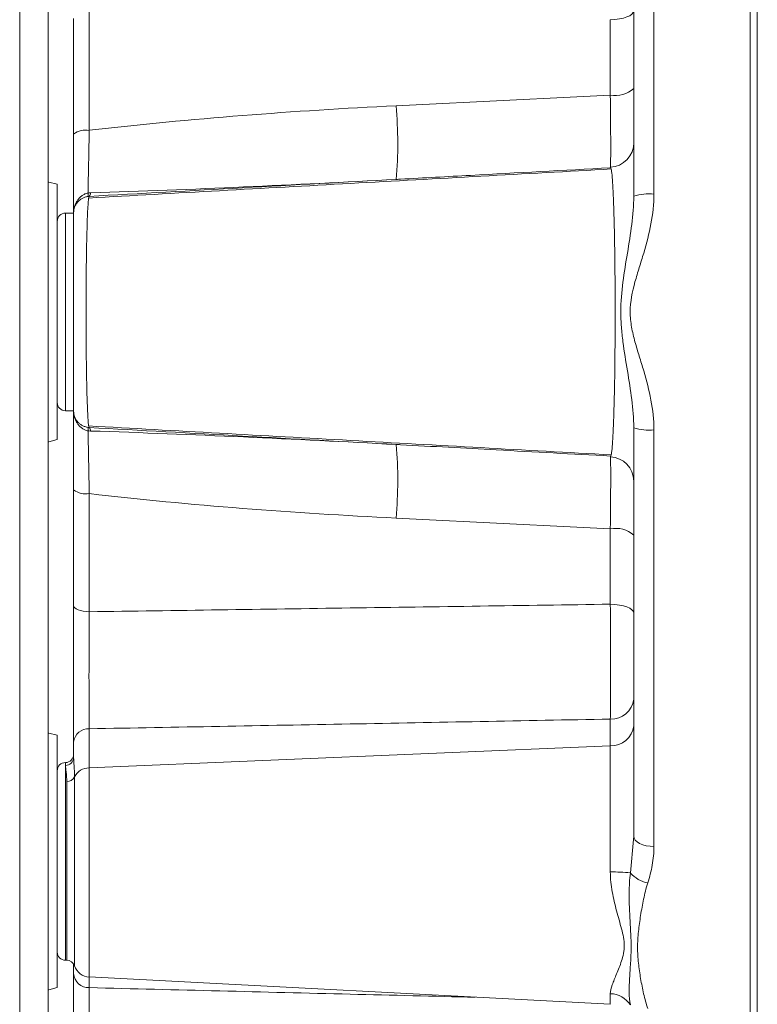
# Model space of a CAD drawing. Header units: millimetres. Extents: x 249 to 1740, y 788 to 2654.
# Tile 5 of 12: x 739 to 828, y 1757 to 1877. Entities that reach past the tile are written whole.
import ezdxf

# ---------------------------------------------------------------- set-up
doc = ezdxf.new("R2010")
doc.units = ezdxf.units.MM

msp = doc.modelspace()

# ---------------------------------------------------------------- linework, layer by layer
at = {"color": 7, "linetype": 'Continuous', "lineweight": 15}
for p, q in [((738.61, 1609.69), (738.61, 1992.11)), ((742.06, 1609.69), (742.06, 1992.11)), ((828.43, 1973.6), (828.43, 1709.82)), ((827.57, 1709.83), (827.57, 1960.99)), ((815.85, 1906.81), (815.85, 1856.07)), ((813.39, 1855.8), (813.39, 1905.57)), ((747.08, 1878.22), (747.08, 1863.83)), ((745.18, 1863.37), (745.18, 1877.46)), ((810.53, 1868.12), (810.53, 1877.3)), ((743.18, 1857.26), (743.18, 1841.71)), ((747.06, 1855.78), (747.01, 1855.54)), ((745.18, 1853.75), (744.18, 1853.75)), ((743.18, 1841.71), (743.18, 1826.16)), ((744.18, 1829.67), (745.18, 1829.67)), ((813.39, 1777.85), (813.39, 1827.62)), ((815.85, 1827.35), (815.85, 1776.61)), ((810.55, 1824.08), (810.64, 1824.31)), ((745.18, 1805.96), (745.18, 1820.05)), ((747.08, 1819.59), (747.08, 1805.2)), ((810.53, 1806.12), (810.53, 1815.3)), ((810.53, 1788.88), (810.53, 1792.13)), ((747.08, 1790.95), (747.08, 1786.18)), ((743.18, 1790.17), (743.18, 1774.8)), ((745.18, 1787.46), (745.18, 1789.33)), ((747.08, 1786.18), (810.53, 1788.88)), ((810.53, 1773.51), (810.53, 1788.88)), ((744.18, 1786.48), (744.18, 1778.52)), ((813.35, 1777.47), (813.39, 1777.85)), ((743.18, 1774.8), (743.18, 1759.42)), ((744.18, 1762.76), (744.34, 1762.76)), ((745.18, 1761.12), (745.18, 1762.3)), ((747.08, 1760.72), (810.53, 1757.39))]:
    msp.add_line(p, q, dxfattribs=at)
at = {"color": 8, "linetype": 'Continuous', "lineweight": 15}
for p, q in [((744.18, 1853.75), (744.18, 1829.67)), ((744.18, 1786.48), (744.18, 1786.83)), ((747.08, 1786.18), (747.08, 1760.72)), ((744.34, 1762.76), (744.34, 1784.53)), ((745.29, 1785.08), (745.29, 1762.08)), ((744.18, 1778.52), (744.18, 1762.76)), ((812.97, 1773.4), (813.35, 1777.47)), ((747.08, 1760.72), (747.08, 1759.42)), ((810.53, 1757.39), (810.53, 1758.69))]:
    msp.add_line(p, q, dxfattribs=at)
at = {"color": 7, "linetype": 'Continuous', "lineweight": 15, "flags": 128}
for points in [[(813.39, 1878.37), (813.33, 1878.17), (813.17, 1877.97), (812.91, 1877.79), (812.56, 1877.63), (812.13, 1877.5), (811.64, 1877.4), (811.1, 1877.33), (810.53, 1877.3)], [(743.18, 1857.26), (742.16, 1857.52), (742.06, 1857.56)], [(742.06, 1825.86), (742.16, 1825.9), (743.18, 1826.16)], [(745.18, 1805.96), (745.22, 1805.81), (745.32, 1805.68), (745.5, 1805.55), (745.73, 1805.44), (746.02, 1805.34), (746.35, 1805.27), (746.71, 1805.22), (747.08, 1805.2)], [(810.53, 1806.12), (811.1, 1806.09), (811.64, 1806.02), (812.13, 1805.92), (812.56, 1805.79), (812.91, 1805.63), (813.17, 1805.45), (813.33, 1805.25), (813.39, 1805.05)], [(743.18, 1790.17), (742.16, 1790.43), (742.06, 1790.47)], [(813.39, 1777.85), (813.43, 1777.61), (813.57, 1777.38), (813.8, 1777.17), (814.1, 1776.98), (814.48, 1776.83), (814.9, 1776.71), (815.37, 1776.64), (815.85, 1776.61)], [(742.06, 1759.12), (742.16, 1759.16), (743.18, 1759.42)]]:
    msp.add_lwpolyline(points, dxfattribs=at)
at = {"color": 7, "linetype": 'Continuous', "lineweight": 15}
for centre, radius, start, end in [((811.16, 1871.38), 3.32, 259.0738, 311.9619), ((733.72, 1862.2), 50.93, 355.1033, 5.2026), ((746.65, 1861.43), 2.43, 79.8252, 127.2274), ((810.38, 1862.33), 3.01, 272.7664, 0.6158), ((784.46, 1857.93), 0.0754, 255.0271, 273.5346), ((745.32, 1855.98), 1.63, 352.5927, 7.4073), ((746.61, 1856.22), 0.629, 315.1802, 359.0484), ((815.25, 1850.25), 5.85, 84.102, 108.5665), ((744.18, 1852.74), 1, 90, 180), ((744.18, 1830.68), 1, 180, 270), ((745.32, 1827.44), 1.63, 352.5927, 7.4073), ((746.61, 1827.2), 0.629, 0.9516, 44.8198), ((815.25, 1833.16), 5.85, 251.4335, 275.898), ((733.72, 1821.22), 50.93, 354.7974, 4.8967), ((784.46, 1825.49), 0.0754, 86.4654, 104.9729), ((810.38, 1821.07), 3.01, 0.9561, 86.7916), ((746.65, 1821.98), 2.43, 232.7726, 280.1748), ((811.16, 1812.04), 3.32, 48.0381, 100.9262), ((810.67, 1794.86), 2.73, 267.1726, 353.7243), ((746.99, 1789.13), 1.82, 87.1726, 173.7243), ((810.67, 1791.61), 2.73, 267.1726, 353.7243), ((744.18, 1787.83), 1, 270, 0), ((744.18, 1785.83), 1, 90, 180), ((744.19, 1787.47), 0.989, 269.1705, 359.1457), ((747.07, 1784.19), 1.99, 89.6191, 153.398), ((744.39, 1785.54), 1.01, 267.1159, 333.1379), ((810.71, 1750.29), 23.22, 84.4111, 90.4363), ((815.86, 1775.94), 3.85, 221.2913, 258.4378), ((744.18, 1763.76), 1, 180, 270), ((744.34, 1761.76), 1, 18.6964, 90), ((747.19, 1762.72), 2.01, 198.6964, 267), ((747.03, 1761.28), 1.86, 184.7321, 271.6124), ((810.43, 1755.64), 3.05, 33.2904, 87.9446)]:
    msp.add_arc(centre, radius, start, end, dxfattribs=at)
for points in [[(784.44, 1866.82), (793.14, 1867.25), (801.84, 1867.68), (810.53, 1868.12)], [(784.47, 1857.85), (784.64, 1857.86), (784.81, 1857.87), (784.98, 1857.88)], [(784.98, 1857.88), (784.81, 1857.87), (784.64, 1857.86), (784.47, 1857.85)], [(746.94, 1856.19), (747.04, 1856.2), (747.14, 1856.21), (747.24, 1856.21)], [(747.06, 1855.78), (747.02, 1855.78), (746.98, 1855.77), (746.94, 1855.77)], [(746.94, 1827.65), (746.98, 1827.65), (747.02, 1827.64), (747.06, 1827.64)], [(747.24, 1827.21), (747.14, 1827.21), (747.04, 1827.22), (746.94, 1827.23)], [(784.98, 1825.54), (784.81, 1825.55), (784.64, 1825.56), (784.47, 1825.57)], [(784.47, 1825.57), (784.64, 1825.56), (784.81, 1825.55), (784.98, 1825.54)], [(810.53, 1815.3), (801.84, 1815.74), (793.14, 1816.17), (784.44, 1816.6)]]:
    msp.add_open_spline(points, degree=3, dxfattribs=at)
for points, knots in [([(810.54, 1859.26), (810.54, 1859.26), (810.55, 1859.31), (810.56, 1859.51), (810.56, 1859.67), (810.57, 1860.08), (810.57, 1860.34), (810.58, 1860.95), (810.58, 1861.3), (810.58, 1861.9), (810.58, 1862.11), (810.58, 1862.55), (810.58, 1862.78), (810.57, 1863.49), (810.57, 1864), (810.56, 1864.82), (810.56, 1865.1), (810.56, 1865.67), (810.56, 1865.97), (810.55, 1866.86), (810.54, 1867.48), (810.53, 1868.12)], [0, 0, 0, 0, 0.125, 0.125, 0.25, 0.25, 0.375, 0.375, 0.5, 0.5, 0.5625, 0.5625, 0.625, 0.625, 0.75, 0.75, 0.8125, 0.8125, 0.875, 0.875, 1, 1, 1, 1]), ([(747.08, 1863.83), (753.29, 1864.56), (759.51, 1865.14), (771.97, 1866.12), (778.2, 1866.51), (784.44, 1866.82)], [0, 0, 0, 0, 0.5, 0.5, 1, 1, 1, 1]), ([(745.18, 1853.79), (745.18, 1854.24), (745.18, 1854.79), (745.18, 1855.78), (745.18, 1856.13), (745.18, 1856.88), (745.18, 1857.27), (745.18, 1858.09), (745.18, 1858.53), (745.18, 1859.43), (745.18, 1859.9), (745.18, 1861.33), (745.18, 1862.33), (745.18, 1863.37)], [0, 0, 0, 0, 0.25, 0.25, 0.375, 0.375, 0.5, 0.5, 0.625, 0.625, 0.75, 0.75, 1, 1, 1, 1]), ([(747.08, 1863.83), (747.07, 1863.03), (747.05, 1862.27), (747.03, 1861.17), (747.02, 1860.81), (747.01, 1860.11), (747, 1859.77), (746.98, 1858.79), (746.97, 1858.19), (746.96, 1857.37), (746.95, 1857.11), (746.94, 1856.62), (746.94, 1856.4), (746.94, 1856.19)], [0, 0, 0, 0, 0.25, 0.25, 0.375, 0.375, 0.5, 0.5, 0.75, 0.75, 0.875, 0.875, 1, 1, 1, 1]), ([(810.64, 1859.12), (800.06, 1858.53), (778.86, 1857.36), (757.64, 1856.18), (747.01, 1855.58)], [0, 0, 0, 0, 0.498795, 1, 1, 1, 1]), ([(810.54, 1859.26), (804.87, 1858.96), (799.19, 1858.65), (793.52, 1858.34), (790.68, 1858.19), (787.83, 1858.04), (784.98, 1857.88)], [0.0028544, 0.0028544, 0.0028544, 0.0028544, 0.01991053, 0.01991053, 0.01991053, 0.02846581, 0.02846581, 0.02846581, 0.02846581]), ([(810.64, 1859.1), (810.61, 1859.23), (810.57, 1859.38), (810.53, 1859.33), (810.53, 1859.32)], [0, 0, 0, 0, 0.827786, 1, 1, 1, 1]), ([(784.44, 1857.85), (778.21, 1857.52), (771.98, 1857.17), (759.52, 1856.48), (753.29, 1856.13), (747.06, 1855.78)], [0, 0, 0, 0, 0.5, 0.5, 1, 1, 1, 1]), ([(747.24, 1856.21), (753.45, 1856.41), (759.66, 1856.65), (772.06, 1857.21), (778.27, 1857.52), (784.47, 1857.85)], [0, 0, 0, 0, 0.5, 0.5, 1, 1, 1, 1]), ([(746.94, 1856.19), (746.8, 1856.16), (746.67, 1856.13), (746.43, 1856.02), (746.31, 1855.95), (746.09, 1855.8), (745.99, 1855.71), (745.81, 1855.52), (745.72, 1855.41), (745.57, 1855.19), (745.51, 1855.08), (745.39, 1854.83), (745.34, 1854.71), (745.26, 1854.45), (745.23, 1854.32), (745.19, 1854.06), (745.18, 1853.92), (745.18, 1853.79)], [0, 0, 0, 0, 0.125, 0.125, 0.25, 0.25, 0.375, 0.375, 0.5, 0.5, 0.625, 0.625, 0.75, 0.75, 0.875, 0.875, 1, 1, 1, 1]), ([(746.94, 1855.77), (746.81, 1855.75), (746.68, 1855.72), (746.44, 1855.64), (746.32, 1855.59), (746.1, 1855.47), (746, 1855.4), (745.81, 1855.25), (745.72, 1855.16), (745.57, 1854.97), (745.5, 1854.88), (745.41, 1854.72), (745.38, 1854.67), (745.34, 1854.56), (745.32, 1854.51), (745.26, 1854.35), (745.23, 1854.24), (745.19, 1854.02), (745.18, 1853.9), (745.18, 1853.79)], [0, 0, 0, 0, 0.125, 0.125, 0.25, 0.25, 0.375, 0.375, 0.5, 0.5, 0.625, 0.625, 0.6875, 0.6875, 0.75, 0.75, 0.875, 0.875, 1, 1, 1, 1]), ([(813.39, 1827.62), (813.39, 1828.76), (813.28, 1829.9), (813, 1832.2), (812.81, 1833.37), (812.42, 1835.71), (812.23, 1836.89), (811.99, 1838.68), (811.93, 1839.28), (811.83, 1840.49), (811.81, 1841.1), (811.81, 1842.94), (811.91, 1844.14), (812.23, 1846.53), (812.42, 1847.71), (812.81, 1850.05), (813, 1851.22), (813.28, 1853.52), (813.39, 1854.66), (813.39, 1855.8)], [0, 0, 0, 0, 0.125, 0.125, 0.25, 0.25, 0.375, 0.375, 0.4375, 0.4375, 0.5, 0.5, 0.625, 0.625, 0.75, 0.75, 0.875, 0.875, 1, 1, 1, 1]), ([(815.85, 1856.07), (815.85, 1854.84), (815.71, 1853.63), (815.26, 1851.24), (814.94, 1850.06), (814.42, 1848.3), (814.24, 1847.71), (813.88, 1846.54), (813.7, 1845.95), (813.21, 1844.17), (812.96, 1842.97), (812.95, 1841.09), (813.02, 1840.47), (813.23, 1839.26), (813.37, 1838.66), (813.7, 1837.48), (813.88, 1836.89), (814.24, 1835.72), (814.42, 1835.13), (814.94, 1833.36), (815.26, 1832.18), (815.71, 1829.79), (815.85, 1828.58), (815.85, 1827.35)], [0, 0, 0, 0, 0.125, 0.125, 0.25, 0.25, 0.3125, 0.3125, 0.375, 0.375, 0.5, 0.5, 0.5625, 0.5625, 0.625, 0.625, 0.6875, 0.6875, 0.75, 0.75, 0.875, 0.875, 1, 1, 1, 1]), ([(745.18, 1829.63), (745.18, 1829.63), (745.18, 1829.63), (745.18, 1829.63), (745.18, 1829.64), (745.18, 1829.68), (745.18, 1829.72), (745.18, 1829.92), (745.18, 1830.12), (745.18, 1830.56), (745.18, 1830.72), (745.18, 1831.08), (745.18, 1831.28), (745.18, 1831.72), (745.18, 1831.95), (745.18, 1832.45), (745.18, 1832.72), (745.18, 1833.57), (745.18, 1834.18), (745.18, 1835.18), (745.18, 1835.52), (745.18, 1836.24), (745.18, 1836.6), (745.18, 1837.72), (745.18, 1838.49), (745.18, 1839.68), (745.18, 1840.09), (745.18, 1840.9), (745.18, 1841.31), (745.18, 1842.53), (745.18, 1843.34), (745.18, 1844.52), (745.18, 1844.91), (745.18, 1845.69), (745.18, 1846.08), (745.18, 1847.19), (745.18, 1847.9), (745.18, 1848.9), (745.18, 1849.23), (745.18, 1849.85), (745.18, 1850.14), (745.18, 1850.98), (745.18, 1851.48), (745.18, 1852.36), (745.18, 1852.72), (745.18, 1853.15), (745.18, 1853.27), (745.18, 1853.48), (745.18, 1853.57), (745.18, 1853.7), (745.18, 1853.74), (745.18, 1853.78), (745.18, 1853.79), (745.18, 1853.79), (745.18, 1853.79), (745.18, 1853.79)], [0, 0, 0, 0, 0.015625, 0.015625, 0.03125, 0.03125, 0.0625, 0.0625, 0.125, 0.125, 0.15625, 0.15625, 0.1875, 0.1875, 0.21875, 0.21875, 0.25, 0.25, 0.3125, 0.3125, 0.34375, 0.34375, 0.375, 0.375, 0.4375, 0.4375, 0.46875, 0.46875, 0.5, 0.5, 0.5625, 0.5625, 0.59375, 0.59375, 0.625, 0.625, 0.6875, 0.6875, 0.71875, 0.71875, 0.75, 0.75, 0.8125, 0.8125, 0.875, 0.875, 0.90625, 0.90625, 0.9375, 0.9375, 0.96875, 0.96875, 0.984375, 0.984375, 1, 1, 1, 1]), ([(746.94, 1827.65), (746.81, 1827.67), (746.68, 1827.7), (746.44, 1827.78), (746.32, 1827.83), (746.1, 1827.95), (746, 1828.02), (745.81, 1828.17), (745.72, 1828.26), (745.57, 1828.44), (745.5, 1828.54), (745.41, 1828.7), (745.38, 1828.75), (745.34, 1828.86), (745.32, 1828.91), (745.26, 1829.07), (745.23, 1829.18), (745.19, 1829.4), (745.18, 1829.52), (745.18, 1829.63)], [0, 0, 0, 0, 0.125, 0.125, 0.25, 0.25, 0.375, 0.375, 0.5, 0.5, 0.625, 0.625, 0.6875, 0.6875, 0.75, 0.75, 0.875, 0.875, 1, 1, 1, 1]), ([(746.94, 1827.23), (746.8, 1827.25), (746.67, 1827.29), (746.43, 1827.4), (746.31, 1827.47), (746.09, 1827.62), (745.99, 1827.71), (745.81, 1827.9), (745.72, 1828.01), (745.57, 1828.23), (745.51, 1828.34), (745.39, 1828.59), (745.34, 1828.71), (745.26, 1828.97), (745.23, 1829.1), (745.19, 1829.36), (745.18, 1829.5), (745.18, 1829.63)], [0, 0, 0, 0, 0.125, 0.125, 0.25, 0.25, 0.375, 0.375, 0.5, 0.5, 0.625, 0.625, 0.75, 0.75, 0.875, 0.875, 1, 1, 1, 1]), ([(745.18, 1820.05), (745.18, 1821.09), (745.18, 1822.09), (745.18, 1823.52), (745.18, 1823.99), (745.18, 1824.89), (745.18, 1825.32), (745.18, 1826.15), (745.18, 1826.54), (745.18, 1827.28), (745.18, 1827.64), (745.18, 1828.63), (745.18, 1829.18), (745.18, 1829.63)], [0, 0, 0, 0, 0.25, 0.25, 0.375, 0.375, 0.5, 0.5, 0.625, 0.625, 0.75, 0.75, 1, 1, 1, 1]), ([(747.01, 1827.88), (747.02, 1827.79), (747.04, 1827.68), (747.06, 1827.65), (747.06, 1827.64)], [0, 0, 0, 0, 0.790943, 1, 1, 1, 1]), ([(747.01, 1827.83), (757.64, 1827.24), (778.86, 1826.06), (800.06, 1824.89), (810.64, 1824.3)], [0, 0, 0, 0, 0.501208, 1, 1, 1, 1]), ([(747.06, 1827.64), (753.29, 1827.29), (759.52, 1826.94), (771.98, 1826.25), (778.21, 1825.9), (784.44, 1825.56)], [0, 0, 0, 0, 0.5, 0.5, 1, 1, 1, 1]), ([(746.94, 1827.23), (746.94, 1826.82), (746.95, 1826.34), (746.97, 1825.52), (746.97, 1825.23), (746.98, 1824.62), (746.99, 1824.31), (747.01, 1823.33), (747.02, 1822.64), (747.05, 1821.15), (747.07, 1820.39), (747.08, 1819.59)], [0, 0, 0, 0, 0.25, 0.25, 0.375, 0.375, 0.5, 0.5, 0.75, 0.75, 1, 1, 1, 1]), ([(784.47, 1825.57), (778.27, 1825.9), (772.06, 1826.21), (759.66, 1826.76), (753.45, 1827.01), (747.24, 1827.21)], [0, 0, 0, 0, 0.5, 0.5, 1, 1, 1, 1]), ([(784.98, 1825.54), (788.87, 1825.33), (792.76, 1825.12), (796.64, 1824.91), (801.27, 1824.66), (805.91, 1824.41), (810.54, 1824.16)], [0.00052452, 0.00052452, 0.00052452, 0.00052452, 0.0122076, 0.0122076, 0.0122076, 0.02613593, 0.02613593, 0.02613593, 0.02613593]), ([(810.53, 1815.3), (810.54, 1815.94), (810.55, 1816.56), (810.56, 1817.75), (810.56, 1818.32), (810.57, 1819.41), (810.57, 1819.93), (810.58, 1820.88), (810.58, 1821.31), (810.58, 1821.91), (810.58, 1822.1), (810.58, 1822.45), (810.58, 1822.62), (810.57, 1823.08), (810.57, 1823.33), (810.57, 1823.64), (810.56, 1823.74), (810.56, 1823.89), (810.56, 1823.96), (810.55, 1824.11), (810.54, 1824.16), (810.54, 1824.16)], [0, 0, 0, 0, 0.125, 0.125, 0.25, 0.25, 0.375, 0.375, 0.5, 0.5, 0.5625, 0.5625, 0.625, 0.625, 0.75, 0.75, 0.8125, 0.8125, 0.875, 0.875, 1, 1, 1, 1]), ([(784.44, 1816.6), (778.2, 1816.91), (771.97, 1817.3), (759.51, 1818.28), (753.29, 1818.86), (747.08, 1819.59)], [0, 0, 0, 0, 0.5, 0.5, 1, 1, 1, 1]), ([(745.18, 1789.33), (745.18, 1789.79), (745.18, 1790.8), (745.18, 1791.99), (745.18, 1793.28), (745.18, 1793.95), (745.18, 1795.34), (745.18, 1796.07), (745.18, 1797.2), (745.18, 1797.58), (745.18, 1798.34), (745.18, 1798.72), (745.18, 1799.87), (745.18, 1800.65), (745.18, 1801.82), (745.18, 1802.21), (745.18, 1802.98), (745.18, 1803.36), (745.18, 1804.49), (745.18, 1805.23), (745.18, 1805.96)], [0, 0, 0, 0, 0.125, 0.25, 0.25, 0.375, 0.375, 0.5, 0.5, 0.5625, 0.5625, 0.625, 0.625, 0.75, 0.75, 0.8125, 0.8125, 0.875, 0.875, 1, 1, 1, 1]), ([(747.08, 1805.2), (757.67, 1805.35), (768.26, 1805.5), (778.85, 1805.66), (789.41, 1805.81), (799.97, 1805.96), (810.53, 1806.12)], [0.00190489, 0.00190489, 0.00190489, 0.00190489, 0.03374003, 0.03374003, 0.03374003, 0.06548481, 0.06548481, 0.06548481, 0.06548481]), ([(810.53, 1792.13), (810.54, 1792.51), (810.55, 1792.94), (810.56, 1793.87), (810.56, 1794.37), (810.57, 1795.44), (810.57, 1796.01), (810.57, 1797.17), (810.57, 1797.78), (810.57, 1798.73), (810.57, 1799.05), (810.57, 1799.69), (810.57, 1800.01), (810.57, 1800.98), (810.57, 1801.63), (810.56, 1802.61), (810.56, 1802.94), (810.56, 1803.59), (810.55, 1803.91), (810.55, 1804.87), (810.54, 1805.5), (810.53, 1806.12)], [0, 0, 0, 0, 0.125, 0.125, 0.25, 0.25, 0.375, 0.375, 0.5, 0.5, 0.5625, 0.5625, 0.625, 0.625, 0.75, 0.75, 0.8125, 0.8125, 0.875, 0.875, 1, 1, 1, 1]), ([(747.08, 1805.2), (747.08, 1804.58), (747.07, 1803.94), (747.07, 1802.97), (747.07, 1802.65), (747.06, 1801.99), (747.06, 1801.65), (747.06, 1800.65), (747.06, 1799.99), (747.06, 1798.67), (747.05, 1798.01), (747.05, 1796.72), (747.06, 1796.1), (747.06, 1794.91), (747.06, 1794.33), (747.06, 1793.23), (747.07, 1792.21), (747.08, 1791.34), (747.08, 1790.95)], [0, 0, 0, 0, 0.125, 0.125, 0.1875, 0.1875, 0.25, 0.25, 0.375, 0.375, 0.5, 0.5, 0.625, 0.625, 0.75, 0.75, 0.875, 1, 1, 1, 1]), ([(810.53, 1792.13), (799.97, 1791.93), (789.41, 1791.73), (778.85, 1791.53), (768.26, 1791.34), (757.67, 1791.14), (747.08, 1790.95)], [0.00285772, 0.00285772, 0.00285772, 0.00285772, 0.03460773, 0.03460773, 0.03460773, 0.06644834, 0.06644834, 0.06644834, 0.06644834]), ([(745.18, 1787.46), (745.18, 1787.16), (745.21, 1786.81), (745.27, 1786.02), (745.29, 1785.57), (745.29, 1785.08)], [0, 0, 0, 0, 0.5, 0.5, 1, 1, 1, 1]), ([(744.34, 1784.53), (744.34, 1784.76), (744.33, 1784.98), (744.3, 1785.37), (744.29, 1785.55), (744.23, 1786.04), (744.18, 1786.3), (744.18, 1786.48)], [0, 0, 0, 0, 0.25, 0.25, 0.5, 0.5, 1, 1, 1, 1]), ([(815.85, 1776.61), (815.85, 1775.84), (815.77, 1775.09), (815.51, 1773.61), (815.32, 1772.89), (815.09, 1772.17)], [0, 0, 0, 0, 0.5, 0.5, 1, 1, 1, 1]), ([(810.53, 1758.69), (810.53, 1759), (810.63, 1759.36), (810.91, 1760.16), (811.09, 1760.61), (811.4, 1761.34), (811.5, 1761.59), (811.71, 1762.12), (811.81, 1762.39), (811.99, 1762.96), (812.08, 1763.25), (812.16, 1763.72), (812.19, 1763.88), (812.22, 1764.2), (812.23, 1764.37), (812.22, 1765.21), (812.08, 1765.89), (811.71, 1767.3), (811.49, 1768.03), (811.09, 1769.54), (810.91, 1770.3), (810.7, 1771.48), (810.64, 1771.88), (810.56, 1772.69), (810.53, 1773.1), (810.53, 1773.51)], [0, 0, 0, 0, 0.125, 0.125, 0.25, 0.25, 0.3125, 0.3125, 0.375, 0.375, 0.4375, 0.4375, 0.46875, 0.46875, 0.5, 0.5, 0.625, 0.625, 0.75, 0.75, 0.875, 0.875, 0.9375, 0.9375, 1, 1, 1, 1]), ([(812.97, 1757.31), (812.87, 1757.79), (812.84, 1758.31), (812.82, 1759.4), (812.84, 1759.97), (812.91, 1761.17), (812.96, 1761.79), (813.04, 1763.07), (813.07, 1763.74), (813.07, 1765.11), (813.03, 1765.81), (812.96, 1767.24), (812.91, 1767.97), (812.84, 1769.46), (812.82, 1770.23), (812.83, 1771.4), (812.84, 1771.79), (812.89, 1772.59), (812.92, 1772.99), (812.97, 1773.4)], [0, 0, 0, 0, 0.125, 0.125, 0.25, 0.25, 0.375, 0.375, 0.5, 0.5, 0.625, 0.625, 0.75, 0.75, 0.875, 0.875, 0.9375, 0.9375, 1, 1, 1, 1]), ([(815.09, 1772.17), (814.88, 1771.52), (814.73, 1770.86), (814.45, 1769.54), (814.33, 1768.88), (814.12, 1767.57), (814.03, 1766.92), (813.9, 1765.62), (813.85, 1764.97), (813.85, 1763.68), (813.9, 1763.04), (814.03, 1761.78), (814.12, 1761.15), (814.33, 1759.9), (814.45, 1759.29), (814.73, 1758.07), (814.89, 1757.46), (815.09, 1756.87)], [0, 0, 0, 0, 0.125, 0.125, 0.25, 0.25, 0.375, 0.375, 0.5, 0.5, 0.625, 0.625, 0.75, 0.75, 0.875, 0.875, 1, 1, 1, 1]), ([(745.18, 1744.88), (745.18, 1745.63), (745.18, 1747.14), (745.18, 1748.68), (745.18, 1750.25), (745.18, 1751.02), (745.18, 1752.54), (745.18, 1753.29), (745.18, 1754.39), (745.18, 1754.75), (745.18, 1755.46), (745.18, 1755.8), (745.18, 1756.81), (745.18, 1757.45), (745.18, 1758.36), (745.18, 1758.65), (745.18, 1759.21), (745.18, 1759.48), (745.18, 1760.25), (745.18, 1760.71), (745.18, 1761.12)], [0, 0, 0, 0, 0.125, 0.25, 0.25, 0.375, 0.375, 0.5, 0.5, 0.5625, 0.5625, 0.625, 0.625, 0.75, 0.75, 0.8125, 0.8125, 0.875, 0.875, 1, 1, 1, 1]), ([(747.08, 1759.42), (747.08, 1759.07), (747.07, 1758.67), (747.07, 1758.01), (747.07, 1757.78), (747.06, 1757.3), (747.06, 1757.05), (747.06, 1756.27), (747.06, 1755.72), (747.06, 1754.57), (747.05, 1753.97), (747.05, 1752.71), (747.06, 1752.07), (747.06, 1750.76), (747.06, 1750.1), (747.06, 1748.76), (747.07, 1747.43), (747.08, 1746.14), (747.08, 1745.5)], [0, 0, 0, 0, 0.125, 0.125, 0.1875, 0.1875, 0.25, 0.25, 0.375, 0.375, 0.5, 0.5, 0.625, 0.625, 0.75, 0.75, 0.875, 1, 1, 1, 1])]:
    msp.add_open_spline(points, degree=3, knots=knots, dxfattribs=at)
at = {"color": 8, "linetype": 'Continuous', "lineweight": 15}
for points, knots in [([(810.64, 1824.31), (810.64, 1824.31), (810.68, 1824.39), (810.74, 1825.01), (810.83, 1826.18), (810.9, 1827.65), (810.96, 1829.38), (811.02, 1831.37), (811.07, 1833.93), (811.1, 1836.74), (811.12, 1839.66), (811.12, 1842.67), (811.11, 1845.62), (811.08, 1848.48), (811.04, 1851.12), (810.98, 1853.52), (810.91, 1855.55), (810.83, 1857.23), (810.74, 1858.39), (810.68, 1859.02), (810.64, 1859.1), (810.64, 1859.1)], [0, 0, 0, 0, 0.00179, 0.062557, 0.121691, 0.18253, 0.22022, 0.279224, 0.339951, 0.398956, 0.459707, 0.518565, 0.579161, 0.637975, 0.698517, 0.757348, 0.817885, 0.876838, 0.937482, 0.996555, 1, 1, 1, 1]), ([(747.01, 1855.54), (747, 1855.52), (746.98, 1855.4), (746.93, 1854.79), (746.87, 1853.73), (746.82, 1852.28), (746.77, 1850.56), (746.74, 1848.57), (746.71, 1846.41), (746.7, 1844.09), (746.69, 1841.81), (746.7, 1839.52), (746.71, 1837.29), (746.73, 1835.12), (746.77, 1833.11), (746.81, 1831.35), (746.86, 1829.87), (746.92, 1828.76), (746.97, 1828.08), (747, 1827.93), (747.01, 1827.88)], [0, 0, 0, 0, 0.017205, 0.076686, 0.137929, 0.197404, 0.258611, 0.318131, 0.379372, 0.438828, 0.499985, 0.553849, 0.613143, 0.674129, 0.733412, 0.794397, 0.853706, 0.914733, 0.974141, 1, 1, 1, 1]), ([(747.08, 1759.42), (757.67, 1759.16), (773.34, 1758.76), (789.01, 1758.38), (794.09, 1758.25)], [0, 0, 0, 0, 0.675869, 1, 1, 1, 1])]:
    msp.add_open_spline(points, degree=3, knots=knots, dxfattribs=at)

doc.saveas('drawing.dxf')
